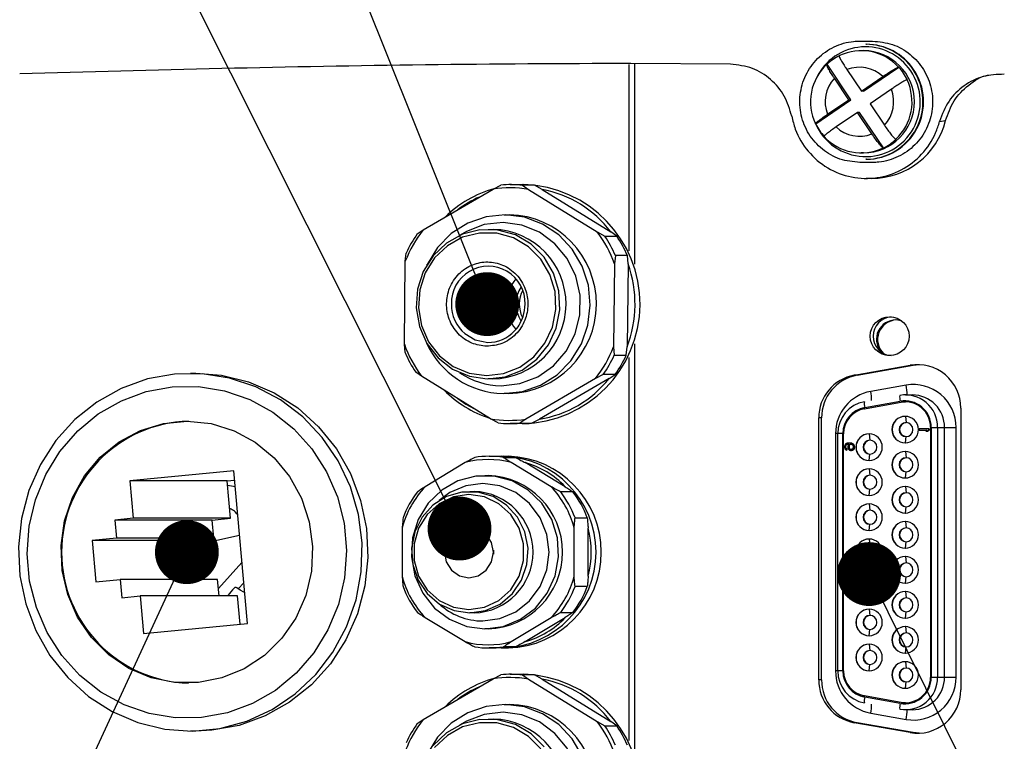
# Model space of a CAD drawing. Header units: millimetres. Extents: x 7590 to 10884, y -1862 to 419.
# Tile 7 of 83: x 8256 to 8333, y -1405 to -1348. Entities that reach past the tile are written whole.
import ezdxf

# ---------------------------------------------------------------- set-up
doc = ezdxf.new("R2010")
doc.units = ezdxf.units.MM
doc.header["$PDSIZE"] = -1
doc.linetypes.add('HIDDEN', pattern=[1.905, 1.27, -0.635])
doc.styles.get("Standard").update_dxf_attribs({"font": 'times.ttf'})
doc.dimstyles.new('ISO-25', dxfattribs={"dimtxt": 18, "dimasz": 15, "dimexe": 1.25, "dimexo": 0.625, "dimtad": 1, "dimtoh": 1, "dimtxsty": 'Standard', "dimcen": 2.5, "dimadec": 0, "dimazin": 0, "dimtfac": 1, "dimtmove": 0, "dimatfit": 3, "dimfxl": 1, "dimarcsym": 0})

# ---------------------------------------------------------------- blocks, each defined once
blk = doc.blocks.new('*D113')
at = {"color": 0, "lineweight": -2}
for p, q in [((8139.142, -1388.861), (8139.142, -1251.296)), ((8414.142, -1360.861), (8414.142, -1251.296)), ((8402.142, -1252.546), (8151.142, -1252.546))]:
    blk.add_line(p, q, dxfattribs=at)
at = {"color": 0}
for points in [[(8151.142, -1250.546), (8151.142, -1254.546), (8139.142, -1252.546)], [(8402.142, -1254.546), (8402.142, -1250.546), (8414.142, -1252.546)]]:
    blk.add_solid(points, dxfattribs=at)
at = {"layer": 'Defpoints', "color": 0}
for p in [(8139.142, -1252.546), (8414.142, -1361.486), (8139.142, -1389.486)]:
    blk.add_point(p, dxfattribs=at)
at = {"color": 0, "insert": (8276.642, -1244.27), "char_height": 15, "attachment_point": 5}
blk.add_mtext('275', dxfattribs=at)

msp = doc.modelspace()

# ---------------------------------------------------------------- linework, layer by layer
for p, q in [((8292.891, -1370.323), (8208.695, -1160.262)), ((8290.721, -1387.889), (8200.95, -1209.267)), ((8269.371, -1389.737), (8216.907, -1503.093)), ((8322.791, -1391.451), (8398.084, -1543.223))]:
    msp.add_line(p, q)
at = {"color": 7, "lineweight": 25}
for p, q in [((8322.069, -1349.736), (8323.06, -1349.736)), ((8322.538, -1349.986), (8322.583, -1349.986)), ((8322.181, -1350.486), (8322.36, -1350.486)), ((8311.94, -1351.547), (8304.142, -1351.486)), ((8319.504, -1351.55), (8319.481, -1351.55)), ((8321.375, -1354.326), (8319.504, -1351.55)), ((8321.061, -1351.971), (8322.195, -1353.653)), ((8322.362, -1353.653), (8325.121, -1351.769)), ((8325.121, -1351.769), (8325.099, -1351.769)), ((8321.208, -1354.326), (8320.074, -1352.644)), ((8322.195, -1353.653), (8323.867, -1352.512)), ((8325.768, -1352.762), (8325.791, -1352.762)), ((8322.362, -1353.653), (8322.195, -1353.653)), ((8324.536, -1353.505), (8322.865, -1354.646)), ((8318.617, -1356.21), (8321.375, -1354.326)), ((8319.537, -1355.467), (8321.208, -1354.326)), ((8321.208, -1354.326), (8321.375, -1354.326)), ((8322.865, -1354.646), (8323.999, -1356.328)), ((8321.878, -1355.319), (8320.206, -1356.46)), ((8322.045, -1355.319), (8321.878, -1355.319)), ((8323.012, -1357.001), (8321.878, -1355.319)), ((8323.917, -1358.096), (8322.045, -1355.319)), ((8318.594, -1356.21), (8318.617, -1356.21)), ((8328.312, -1356.033), (8328.781, -1355.953)), ((8324.903, -1357.422), (8324.881, -1357.422)), ((8322.36, -1358.486), (8322.181, -1358.486)), ((8323.894, -1358.096), (8323.917, -1358.096)), ((8323.063, -1359.236), (8322.073, -1359.236)), ((8322.583, -1358.986), (8322.538, -1358.986)), ((8323.001, -1360.486), (8322.568, -1360.486)), ((8287.887, -1364.503), (8293.348, -1361.32)), ((8293.348, -1361.32), (8293.957, -1361.004)), ((8294.695, -1360.973), (8295.63, -1360.973)), ((8296.582, -1361.025), (8295.646, -1361.025)), ((8295.646, -1361.025), (8296.114, -1361.354)), ((8295.764, -1360.973), (8295.953, -1360.973)), ((8296.114, -1361.354), (8301.501, -1364.671)), ((8297.183, -1361.354), (8296.582, -1361.025)), ((8297.183, -1361.354), (8302.57, -1364.671)), ((8294.217, -1363.323), (8294.628, -1363.323)), ((8287.411, -1364.819), (8287.887, -1364.503)), ((8292.958, -1364.473), (8293.372, -1364.473)), ((8301.501, -1364.671), (8302.102, -1365)), ((8303.038, -1365), (8302.57, -1364.671)), ((8302.102, -1365), (8303.038, -1365)), ((8286.401, -1373.471), (8286.475, -1366.972)), ((8286.475, -1366.972), (8286.549, -1366.327)), ((8302.93, -1366.529), (8302.856, -1367.174)), ((8303.865, -1366.529), (8302.93, -1366.529)), ((8303.925, -1367.174), (8303.865, -1366.529)), ((8302.856, -1367.174), (8302.781, -1373.673)), ((8303.925, -1367.174), (8303.85, -1373.673)), ((8325.344, -1371.635), (8324.884, -1371.563)), ((8286.46, -1374.117), (8286.401, -1373.471)), ((8302.781, -1373.673), (8302.841, -1374.319)), ((8303.776, -1374.319), (8303.85, -1373.673)), ((8302.841, -1374.319), (8303.776, -1374.319)), ((8321.637, -1375.888), (8326.009, -1375.112)), ((8321.86, -1375.888), (8326.232, -1375.112)), ((8326.232, -1375.112), (8326.009, -1375.112)), ((8326.232, -1375.112), (8326.708, -1375.062)), ((8269.645, -1375.737), (8270.065, -1375.737)), ((8287.756, -1375.975), (8287.287, -1375.645)), ((8293.142, -1379.291), (8287.756, -1375.975)), ((8293.372, -1376.173), (8292.958, -1376.173)), ((8301.369, -1376.143), (8295.909, -1379.325)), ((8302.438, -1376.143), (8296.978, -1379.325)), ((8301.978, -1375.827), (8301.369, -1376.143)), ((8302.914, -1375.827), (8301.978, -1375.827)), ((8302.438, -1376.143), (8302.914, -1375.827)), ((8321.86, -1375.888), (8321.637, -1375.888)), ((8325.694, -1376.669), (8322.917, -1377.161)), ((8294.628, -1377.323), (8294.217, -1377.323)), ((8325.638, -1377.431), (8326.182, -1377.431)), ((8325.638, -1377.431), (8326.182, -1377.431)), ((8322.418, -1378.517), (8325.296, -1378.007)), ((8322.418, -1378.517), (8322.424, -1378.517)), ((8322.424, -1378.517), (8325.302, -1378.007)), ((8322.451, -1378.412), (8325.228, -1377.919)), ((8325.296, -1378.007), (8325.302, -1378.007)), ((8325.302, -1378.007), (8325.644, -1377.977)), ((8329.975, -1378.46), (8329.975, -1400.512)), ((8293.744, -1379.621), (8293.142, -1379.291)), ((8295.909, -1379.325), (8295.433, -1379.641)), ((8296.368, -1379.641), (8296.978, -1379.325)), ((8318.845, -1399.736), (8318.845, -1379.236)), ((8319.068, -1379.236), (8318.845, -1379.236)), ((8319.068, -1399.736), (8319.068, -1379.236)), ((8295.63, -1379.673), (8294.695, -1379.673)), ((8295.433, -1379.641), (8296.368, -1379.641)), ((8295.953, -1379.673), (8295.764, -1379.673)), ((8326.723, -1380.085), (8326.723, -1380.18)), ((8327.48, -1380.085), (8326.723, -1380.085)), ((8327.48, -1380.18), (8327.48, -1380.085)), ((8327.486, -1380.085), (8327.48, -1380.085)), ((8327.486, -1380.085), (8327.486, -1380.18)), ((8327.606, -1379.958), (8327.606, -1399.541)), ((8327.657, -1379.971), (8328.162, -1379.971)), ((8327.657, -1379.971), (8327.657, -1399.529)), ((8328.162, -1379.971), (8328.162, -1399.529)), ((8328.162, -1379.971), (8328.706, -1379.971)), ((8328.706, -1399.529), (8328.706, -1379.971)), ((8328.706, -1379.971), (8329.604, -1379.971)), ((8329.604, -1399.529), (8329.604, -1379.971)), ((8320.164, -1380.463), (8320.164, -1399.036)), ((8320.334, -1399.036), (8320.334, -1380.463)), ((8320.334, -1399.036), (8320.334, -1380.463)), ((8320.741, -1399.036), (8320.741, -1380.463)), ((8320.791, -1399.031), (8320.791, -1380.469)), ((8320.791, -1380.469), (8320.797, -1380.469)), ((8320.797, -1399.031), (8320.797, -1380.469)), ((8326.723, -1380.18), (8327.351, -1380.18)), ((8327.351, -1380.18), (8327.239, -1380.275)), ((8327.239, -1380.275), (8327.367, -1380.275)), ((8327.367, -1380.275), (8327.48, -1380.18)), ((8327.374, -1380.275), (8327.367, -1380.275)), ((8327.486, -1380.18), (8327.374, -1380.275)), ((8327.486, -1380.18), (8327.48, -1380.18)), ((8320.883, -1381.377), (8320.867, -1381.457)), ((8320.867, -1381.457), (8320.867, -1381.52)), ((8320.867, -1381.52), (8320.883, -1381.599)), ((8320.931, -1381.298), (8320.883, -1381.377)), ((8320.883, -1381.599), (8320.931, -1381.679)), ((8320.996, -1381.25), (8320.931, -1381.298)), ((8320.931, -1381.679), (8320.996, -1381.726)), ((8320.947, -1381.441), (8320.964, -1381.393)), ((8320.947, -1381.536), (8320.947, -1381.441)), ((8320.954, -1381.441), (8320.947, -1381.441)), ((8320.964, -1381.584), (8320.947, -1381.536)), ((8320.954, -1381.536), (8320.947, -1381.536)), ((8320.97, -1381.393), (8320.954, -1381.441)), ((8320.954, -1381.441), (8320.954, -1381.536)), ((8320.954, -1381.536), (8320.97, -1381.584)), ((8320.964, -1381.393), (8320.996, -1381.345)), ((8320.97, -1381.393), (8320.964, -1381.393)), ((8320.996, -1381.631), (8320.964, -1381.584)), ((8320.97, -1381.584), (8320.964, -1381.584)), ((8321.002, -1381.345), (8320.97, -1381.393)), ((8320.97, -1381.584), (8321.002, -1381.631)), ((8321.076, -1381.218), (8320.996, -1381.25)), ((8320.996, -1381.345), (8321.044, -1381.314)), ((8321.002, -1381.345), (8320.996, -1381.345)), ((8321.044, -1381.663), (8320.996, -1381.631)), ((8321.002, -1381.631), (8320.996, -1381.631)), ((8321.05, -1381.314), (8321.002, -1381.345)), ((8321.002, -1381.631), (8321.05, -1381.663)), ((8321.044, -1381.314), (8321.092, -1381.298)), ((8321.05, -1381.314), (8321.044, -1381.314)), ((8321.044, -1381.742), (8321.044, -1381.663)), ((8321.05, -1381.663), (8321.044, -1381.663)), ((8321.099, -1381.298), (8321.05, -1381.314)), ((8321.05, -1381.663), (8321.05, -1381.742)), ((8321.189, -1381.203), (8321.076, -1381.218)), ((8321.092, -1381.298), (8321.189, -1381.282)), ((8321.099, -1381.298), (8321.092, -1381.298)), ((8321.195, -1381.282), (8321.099, -1381.298)), ((8321.157, -1381.377), (8321.141, -1381.457)), ((8321.141, -1381.457), (8321.141, -1381.536)), ((8321.141, -1381.536), (8321.157, -1381.615)), ((8321.221, -1381.282), (8321.157, -1381.377)), ((8321.157, -1381.615), (8321.205, -1381.695)), ((8321.302, -1381.203), (8321.189, -1381.203)), ((8321.189, -1381.282), (8321.221, -1381.282)), ((8321.221, -1381.441), (8321.237, -1381.393)), ((8321.221, -1381.552), (8321.221, -1381.441)), ((8321.228, -1381.441), (8321.221, -1381.441)), ((8321.237, -1381.599), (8321.221, -1381.552)), ((8321.228, -1381.552), (8321.221, -1381.552)), ((8321.244, -1381.393), (8321.228, -1381.441)), ((8321.228, -1381.441), (8321.228, -1381.552)), ((8321.228, -1381.552), (8321.244, -1381.599)), ((8321.237, -1381.393), (8321.27, -1381.345)), ((8321.244, -1381.393), (8321.237, -1381.393)), ((8321.27, -1381.647), (8321.237, -1381.599)), ((8321.244, -1381.599), (8321.237, -1381.599)), ((8321.276, -1381.345), (8321.244, -1381.393)), ((8321.244, -1381.599), (8321.276, -1381.647)), ((8321.27, -1381.345), (8321.318, -1381.314)), ((8321.276, -1381.345), (8321.27, -1381.345)), ((8321.318, -1381.679), (8321.27, -1381.647)), ((8321.276, -1381.647), (8321.27, -1381.647)), ((8321.324, -1381.314), (8321.276, -1381.345)), ((8321.276, -1381.647), (8321.324, -1381.679)), ((8321.415, -1381.218), (8321.302, -1381.203)), ((8321.308, -1381.203), (8321.302, -1381.203)), ((8321.308, -1381.203), (8321.421, -1381.218)), ((8321.318, -1381.314), (8321.366, -1381.298)), ((8321.324, -1381.314), (8321.318, -1381.314)), ((8321.366, -1381.695), (8321.318, -1381.679)), ((8321.324, -1381.679), (8321.318, -1381.679)), ((8321.373, -1381.298), (8321.324, -1381.314)), ((8321.324, -1381.679), (8321.373, -1381.695)), ((8321.366, -1381.298), (8321.399, -1381.298)), ((8321.399, -1381.298), (8321.447, -1381.314)), ((8321.447, -1381.679), (8321.399, -1381.695)), ((8321.495, -1381.25), (8321.415, -1381.218)), ((8321.421, -1381.218), (8321.415, -1381.218)), ((8321.421, -1381.218), (8321.501, -1381.25)), ((8321.447, -1381.314), (8321.495, -1381.345)), ((8321.495, -1381.647), (8321.447, -1381.679)), ((8321.56, -1381.298), (8321.495, -1381.25)), ((8321.501, -1381.25), (8321.495, -1381.25)), ((8321.495, -1381.345), (8321.527, -1381.393)), ((8321.527, -1381.599), (8321.495, -1381.647)), ((8321.501, -1381.25), (8321.566, -1381.298)), ((8321.527, -1381.393), (8321.544, -1381.441)), ((8321.544, -1381.552), (8321.527, -1381.599)), ((8321.544, -1381.441), (8321.544, -1381.552)), ((8321.608, -1381.377), (8321.56, -1381.298)), ((8321.566, -1381.298), (8321.56, -1381.298)), ((8321.56, -1381.695), (8321.608, -1381.615)), ((8321.566, -1381.298), (8321.614, -1381.377)), ((8321.614, -1381.615), (8321.566, -1381.695)), ((8321.624, -1381.457), (8321.608, -1381.377)), ((8321.614, -1381.377), (8321.608, -1381.377)), ((8321.608, -1381.615), (8321.624, -1381.536)), ((8321.614, -1381.615), (8321.608, -1381.615)), ((8321.614, -1381.377), (8321.63, -1381.457)), ((8321.63, -1381.536), (8321.614, -1381.615)), ((8321.624, -1381.536), (8321.624, -1381.457)), ((8321.63, -1381.457), (8321.624, -1381.457)), ((8321.63, -1381.536), (8321.624, -1381.536)), ((8321.63, -1381.457), (8321.63, -1381.536)), ((8293.033, -1382.237), (8293.992, -1382.237)), ((8294.129, -1382.237), (8294.54, -1382.237)), ((8294.156, -1382.329), (8295.115, -1382.329)), ((8320.996, -1381.726), (8321.044, -1381.742)), ((8321.05, -1381.742), (8321.044, -1381.742)), ((8321.205, -1381.695), (8321.27, -1381.742)), ((8321.27, -1381.742), (8321.35, -1381.774)), ((8321.35, -1381.774), (8321.415, -1381.774)), ((8321.399, -1381.695), (8321.366, -1381.695)), ((8321.415, -1381.774), (8321.495, -1381.742)), ((8321.421, -1381.774), (8321.415, -1381.774)), ((8321.501, -1381.742), (8321.421, -1381.774)), ((8321.495, -1381.742), (8321.56, -1381.695)), ((8321.501, -1381.742), (8321.495, -1381.742)), ((8321.566, -1381.695), (8321.501, -1381.742)), ((8321.566, -1381.695), (8321.56, -1381.695)), ((8291.17, -1382.731), (8288.026, -1384.619)), ((8297.902, -1384.619), (8294.758, -1382.731)), ((8298.998, -1384.619), (8295.854, -1382.731)), ((8273.049, -1383.373), (8264.909, -1384.152)), ((8274.108, -1395.322), (8273.049, -1383.373)), ((8292.716, -1383.737), (8292.964, -1383.737)), ((8264.909, -1384.152), (8265.169, -1387.09)), ((8272.538, -1384.152), (8264.909, -1384.152)), ((8272.538, -1384.152), (8273.113, -1384.097)), ((8272.799, -1387.09), (8272.538, -1384.152)), ((8291.526, -1384.987), (8291.868, -1384.987)), ((8299.6, -1385.021), (8298.641, -1385.021)), ((8299.765, -1387.045), (8300.724, -1387.045)), ((8265.169, -1387.09), (8263.732, -1387.228)), ((8263.732, -1387.228), (8263.858, -1388.647)), ((8271.362, -1387.228), (8263.732, -1387.228)), ((8272.799, -1387.09), (8265.169, -1387.09)), ((8271.362, -1387.228), (8272.799, -1387.09)), ((8271.488, -1388.647), (8271.362, -1387.228)), ((8286.232, -1387.85), (8286.232, -1391.625)), ((8299.696, -1391.625), (8299.696, -1387.85)), ((8300.792, -1391.625), (8300.792, -1387.85)), ((8269.611, -1389.268), (8273.496, -1388.416)), ((8263.858, -1388.647), (8261.943, -1388.83)), ((8261.943, -1388.83), (8262.23, -1392.066)), ((8269.573, -1388.83), (8261.943, -1388.83)), ((8271.488, -1388.647), (8263.858, -1388.647)), ((8269.573, -1388.83), (8271.488, -1388.647)), ((8269.843, -1391.883), (8269.573, -1388.83)), ((8273.684, -1390.541), (8271.837, -1392.582)), ((8262.23, -1392.066), (8264.145, -1391.883)), ((8264.145, -1391.883), (8264.271, -1393.302)), ((8271.775, -1391.883), (8264.145, -1391.883)), ((8271.888, -1393.164), (8271.775, -1391.883)), ((8273.826, -1392.136), (8273.397, -1392.61)), ((8300.724, -1392.43), (8299.765, -1392.43)), ((8264.271, -1393.302), (8265.707, -1393.164)), ((8265.707, -1393.164), (8265.968, -1396.102)), ((8273.337, -1393.164), (8265.707, -1393.164)), ((8273.548, -1392.721), (8273.278, -1392.523)), ((8273.533, -1395.377), (8273.337, -1393.164)), ((8291.868, -1394.487), (8291.526, -1394.487)), ((8298.641, -1394.453), (8299.6, -1394.453)), ((8265.968, -1396.102), (8274.108, -1395.322)), ((8288.026, -1394.856), (8291.17, -1396.743)), ((8294.758, -1396.743), (8297.902, -1394.856)), ((8295.854, -1396.743), (8298.998, -1394.856)), ((8292.964, -1395.737), (8292.716, -1395.737)), ((8293.992, -1397.237), (8293.033, -1397.237)), ((8294.54, -1397.237), (8294.129, -1397.237)), ((8295.115, -1397.146), (8294.156, -1397.146)), ((8293.348, -1399.647), (8293.957, -1399.331)), ((8294.695, -1399.299), (8295.63, -1399.299)), ((8296.582, -1399.351), (8295.646, -1399.351)), ((8295.646, -1399.351), (8296.114, -1399.681)), ((8295.764, -1399.299), (8295.953, -1399.299)), ((8297.183, -1399.681), (8296.582, -1399.351)), ((8320.791, -1399.031), (8320.797, -1399.031)), ((8287.887, -1402.829), (8293.348, -1399.647)), ((8296.114, -1399.681), (8301.501, -1402.997)), ((8297.183, -1399.681), (8302.57, -1402.997)), ((8319.068, -1399.736), (8318.845, -1399.736)), ((8327.657, -1399.529), (8328.162, -1399.529)), ((8328.162, -1399.529), (8328.706, -1399.529)), ((8328.706, -1399.529), (8329.604, -1399.529)), ((8294.217, -1401.649), (8294.628, -1401.649)), ((8325.296, -1401.492), (8322.418, -1400.982)), ((8322.418, -1400.982), (8322.424, -1400.982)), ((8325.302, -1401.492), (8322.424, -1400.982)), ((8325.228, -1401.58), (8322.451, -1401.087)), ((8325.296, -1401.492), (8325.302, -1401.492)), ((8325.644, -1401.523), (8325.302, -1401.492)), ((8322.917, -1402.338), (8325.694, -1402.831)), ((8326.182, -1402.069), (8325.638, -1402.069)), ((8326.182, -1402.069), (8325.638, -1402.069)), ((8287.411, -1403.145), (8287.887, -1402.829)), ((8292.958, -1402.799), (8293.372, -1402.799)), ((8301.501, -1402.997), (8302.102, -1403.327)), ((8303.038, -1403.327), (8302.57, -1402.997)), ((8326.009, -1403.86), (8321.637, -1403.084)), ((8321.86, -1403.084), (8321.637, -1403.084)), ((8326.232, -1403.86), (8321.86, -1403.084)), ((8270.065, -1403.737), (8269.645, -1403.737)), ((8271.319, -1403.678), (8270.084, -1403.737)), ((8302.102, -1403.327), (8303.038, -1403.327)), ((8326.232, -1403.86), (8326.009, -1403.86)), ((8326.708, -1403.91), (8326.232, -1403.86))]:
    msp.add_line(p, q, dxfattribs=at)
at = {"color": 8, "lineweight": 25}
for p, q in [((8303.995, -1366.141), (8303.995, -1351.558)), ((8304.44, -1367.204), (8304.44, -1351.488)), ((8304.44, -1405.531), (8304.44, -1373.441)), ((8303.995, -1404.467), (8303.995, -1374.505)), ((8325.633, -1379.107), (8325.688, -1379.602)), ((8320.334, -1380.463), (8320.164, -1380.463)), ((8320.741, -1380.463), (8320.334, -1380.463)), ((8322.806, -1380.479), (8322.861, -1380.974)), ((8325.633, -1381.19), (8325.688, -1380.695)), ((8322.806, -1382.561), (8322.861, -1382.066)), ((8325.633, -1381.85), (8325.688, -1382.346)), ((8322.806, -1383.222), (8322.861, -1383.717)), ((8325.633, -1383.933), (8325.688, -1383.438)), ((8325.633, -1384.594), (8325.688, -1385.089)), ((8322.806, -1385.305), (8322.861, -1384.809)), ((8322.806, -1385.965), (8322.861, -1386.46)), ((8325.633, -1386.676), (8325.688, -1386.181)), ((8322.806, -1388.048), (8322.861, -1387.553)), ((8325.633, -1387.337), (8325.688, -1387.832)), ((8322.806, -1388.708), (8322.861, -1389.204)), ((8325.633, -1389.419), (8325.688, -1388.924)), ((8325.633, -1390.08), (8325.688, -1390.575)), ((8322.806, -1390.791), (8322.861, -1390.296)), ((8322.806, -1391.452), (8322.861, -1391.947)), ((8325.633, -1392.163), (8325.688, -1391.667)), ((8322.806, -1393.534), (8322.861, -1393.039)), ((8325.633, -1392.823), (8325.688, -1393.318)), ((8322.806, -1394.195), (8322.861, -1394.69)), ((8325.633, -1394.906), (8325.688, -1394.411)), ((8322.806, -1396.277), (8322.861, -1395.782)), ((8325.633, -1395.566), (8325.688, -1396.062)), ((8322.806, -1396.938), (8322.861, -1397.433)), ((8325.633, -1397.649), (8325.688, -1397.154)), ((8322.806, -1399.021), (8322.861, -1398.525)), ((8325.633, -1398.31), (8325.688, -1398.805)), ((8320.334, -1399.036), (8320.164, -1399.036)), ((8320.741, -1399.036), (8320.334, -1399.036)), ((8325.633, -1400.392), (8325.688, -1399.897))]:
    msp.add_line(p, q, dxfattribs=at)
at = {"color": 7, "lineweight": 25, "flags": 128}
for points in [[(8294.137, -1377.322), (8295.64, -1377.165), (8297.072, -1376.665), (8298.36, -1375.847), (8299.441, -1374.752), (8300.26, -1373.435), (8300.775, -1371.961), (8300.962, -1370.406), (8300.811, -1368.846), (8300.329, -1367.361), (8299.541, -1366.024), (8298.486, -1364.902), (8297.216, -1364.053), (8295.797, -1363.517), (8294.298, -1363.323), (8292.795, -1363.48), (8291.363, -1363.98), (8290.075, -1364.798), (8288.994, -1365.894), (8288.175, -1367.211), (8288.141, -1367.284)], [(8293.98, -1376.709), (8295.455, -1376.541), (8296.849, -1376.013), (8298.079, -1375.153), (8299.076, -1374.013), (8299.781, -1372.658), (8300.154, -1371.168), (8300.171, -1369.628), (8299.833, -1368.129), (8299.16, -1366.758), (8298.189, -1365.593), (8296.978, -1364.703), (8295.597, -1364.14), (8294.127, -1363.937), (8292.652, -1364.104), (8291.258, -1364.633), (8290.724, -1364.952)], [(8292.891, -1376.172), (8294.295, -1376.006), (8295.615, -1375.482), (8296.768, -1374.635), (8297.681, -1373.516), (8298.298, -1372.197), (8298.579, -1370.759), (8298.507, -1369.295), (8298.087, -1367.895), (8297.344, -1366.648), (8296.325, -1365.631), (8295.095, -1364.91), (8293.731, -1364.528), (8292.318, -1364.511), (8290.945, -1364.858), (8289.699, -1365.549), (8288.657, -1366.541), (8287.886, -1367.769), (8287.433, -1369.158), (8287.328, -1370.621), (8287.576, -1372.064), (8288.163, -1373.398), (8289.05, -1374.539), (8290.184, -1375.415), (8291.491, -1375.971), (8292.891, -1376.172)], [(8292.827, -1375.922), (8294.171, -1375.763), (8295.434, -1375.262), (8296.538, -1374.45), (8297.413, -1373.379), (8298.003, -1372.116), (8298.272, -1370.741), (8298.203, -1369.339), (8297.801, -1367.999), (8297.09, -1366.805), (8296.115, -1365.832), (8294.937, -1365.141), (8293.631, -1364.776), (8292.278, -1364.759), (8290.964, -1365.092), (8289.771, -1365.753), (8288.774, -1366.702), (8288.036, -1367.878), (8287.603, -1369.208), (8287.502, -1370.608), (8287.739, -1371.99), (8288.301, -1373.267), (8289.15, -1374.359), (8290.235, -1375.198), (8291.487, -1375.73), (8292.827, -1375.922)], [(8291.126, -1372.633), (8291.95, -1373.129), (8292.937, -1373.323)], [(8268.41, -1375.796), (8266.275, -1376.183), (8264.228, -1376.92), (8262.321, -1377.99), (8260.603, -1379.364), (8259.12, -1381.006), (8257.909, -1382.875), (8257.003, -1384.921), (8256.423, -1387.092), (8256.187, -1389.332), (8256.298, -1391.582), (8256.756, -1393.784), (8257.547, -1395.882), (8258.652, -1397.82), (8260.041, -1399.549), (8261.679, -1401.024), (8263.523, -1402.206), (8265.526, -1403.066), (8267.636, -1403.58), (8269.798, -1403.736), (8271.955, -1403.53), (8274.053, -1402.966), (8276.037, -1402.059), (8277.855, -1400.834), (8279.461, -1399.32), (8280.812, -1397.559), (8281.874, -1395.595), (8282.62, -1393.48), (8283.029, -1391.267), (8283.092, -1389.015), (8282.806, -1386.782), (8282.18, -1384.625), (8281.229, -1382.6), (8279.978, -1380.761), (8278.459, -1379.154), (8276.712, -1377.821), (8274.782, -1376.796), (8272.719, -1376.107), (8270.577, -1375.771), (8268.41, -1375.796)], [(8270.084, -1375.737), (8272.093, -1375.894), (8274.202, -1376.408), (8276.205, -1377.268), (8278.05, -1378.451), (8279.688, -1379.925), (8281.077, -1381.654), (8282.182, -1383.593), (8282.973, -1385.69), (8283.431, -1387.893), (8283.542, -1390.143), (8283.306, -1392.382), (8282.726, -1394.553), (8281.82, -1396.6), (8280.609, -1398.468), (8279.126, -1400.111), (8277.408, -1401.484), (8275.501, -1402.554), (8273.454, -1403.292), (8271.319, -1403.678)], [(8268.224, -1376.792), (8270.289, -1376.772), (8272.329, -1377.106), (8274.288, -1377.785), (8276.113, -1378.789), (8277.754, -1380.092), (8279.167, -1381.658), (8280.312, -1383.445), (8281.159, -1385.403), (8281.684, -1387.48), (8281.873, -1389.618), (8281.722, -1391.759), (8281.233, -1393.845), (8280.421, -1395.819), (8279.308, -1397.627), (8277.923, -1399.22), (8276.306, -1400.555), (8274.499, -1401.594), (8272.552, -1402.31), (8270.518, -1402.682), (8268.454, -1402.702), (8266.414, -1402.368), (8264.455, -1401.69), (8262.63, -1400.685), (8260.988, -1399.382), (8259.576, -1397.816), (8258.431, -1396.029), (8257.584, -1394.071), (8257.059, -1391.995), (8256.869, -1389.857), (8257.021, -1387.716), (8257.509, -1385.629), (8258.321, -1383.655), (8259.435, -1381.847), (8260.819, -1380.254), (8262.437, -1378.92), (8264.244, -1377.881), (8266.191, -1377.165), (8268.224, -1376.792)], [(8290.588, -1377.719), (8291.223, -1378.149), (8291.89, -1378.521)], [(8270.276, -1399.944), (8268.402, -1399.938), (8266.563, -1399.562), (8264.825, -1398.832), (8263.252, -1397.773), (8261.9, -1396.424), (8260.818, -1394.833), (8260.045, -1393.057), (8259.609, -1391.162), (8259.526, -1389.215), (8259.799, -1387.288), (8260.418, -1385.448), (8261.36, -1383.764), (8262.592, -1382.295), (8264.069, -1381.096), (8265.738, -1380.209), (8267.538, -1379.666), (8269.404, -1379.487), (8271.269, -1379.679), (8273.066, -1380.234), (8274.728, -1381.133), (8276.198, -1382.343), (8277.42, -1383.819), (8278.352, -1385.51), (8278.959, -1387.354), (8279.219, -1389.284), (8279.124, -1391.23), (8278.676, -1393.122), (8277.892, -1394.892), (8276.8, -1396.475), (8275.439, -1397.815), (8273.859, -1398.863), (8272.117, -1399.582), (8270.276, -1399.944)], [(8292.716, -1395.737), (8294.151, -1395.549), (8295.496, -1394.995), (8296.666, -1394.111), (8297.588, -1392.952), (8298.204, -1391.591), (8298.475, -1390.114), (8298.384, -1388.613), (8297.937, -1387.183), (8297.162, -1385.913), (8296.108, -1384.883), (8294.84, -1384.159), (8293.439, -1383.785), (8291.993, -1383.785), (8290.592, -1384.159), (8289.324, -1384.883), (8288.27, -1385.913), (8287.495, -1387.183), (8287.048, -1388.613), (8286.957, -1390.114), (8287.228, -1391.591), (8287.844, -1392.952), (8288.766, -1394.111), (8289.936, -1394.995), (8291.281, -1395.549), (8292.716, -1395.737)], [(8292.548, -1395.124), (8293.889, -1394.94), (8295.138, -1394.402), (8296.211, -1393.546), (8297.034, -1392.431), (8297.552, -1391.131), (8297.728, -1389.737), (8297.552, -1388.343), (8297.034, -1387.044), (8296.211, -1385.928), (8295.138, -1385.072), (8293.889, -1384.534), (8292.548, -1384.351), (8291.207, -1384.534), (8289.958, -1385.072), (8289.117, -1385.701)], [(8291.526, -1394.487), (8292.758, -1394.311), (8293.9, -1393.796), (8294.865, -1392.979), (8295.582, -1391.923), (8295.999, -1390.704), (8296.084, -1389.413), (8295.83, -1388.147), (8295.258, -1386.998), (8294.409, -1386.053), (8293.346, -1385.38), (8292.148, -1385.031), (8290.904, -1385.031), (8289.706, -1385.38), (8288.643, -1386.053), (8287.794, -1386.998), (8287.221, -1388.147), (8286.968, -1389.413), (8287.053, -1390.704), (8287.47, -1391.923), (8288.187, -1392.979), (8289.152, -1393.796), (8290.293, -1394.311), (8291.526, -1394.487)], [(8291.457, -1394.237), (8292.677, -1394.055), (8293.797, -1393.523), (8294.728, -1392.684), (8295.394, -1391.607), (8295.741, -1390.378), (8295.741, -1389.097), (8295.394, -1387.868), (8294.728, -1386.79), (8293.797, -1385.952), (8292.677, -1385.42), (8291.457, -1385.237), (8290.238, -1385.42), (8289.118, -1385.952), (8288.187, -1386.79), (8287.521, -1387.868), (8287.174, -1389.097), (8287.174, -1390.378), (8287.521, -1391.607), (8288.187, -1392.684), (8289.118, -1393.523), (8290.238, -1394.055), (8291.457, -1394.237)], [(8291.457, -1391.737), (8292.194, -1391.585), (8292.818, -1391.151), (8293.235, -1390.503), (8293.381, -1389.737), (8293.235, -1388.972), (8292.818, -1388.323), (8292.194, -1387.889), (8291.457, -1387.737), (8290.721, -1387.889), (8290.097, -1388.323), (8289.68, -1388.972), (8289.534, -1389.737), (8289.68, -1390.503), (8290.097, -1391.151), (8290.721, -1391.585), (8291.457, -1391.737)], [(8293.375, -1389.582), (8293.369, -1389.737), (8293.375, -1389.892)], [(8272.572, -1393.13), (8272.556, -1393.153), (8272.55, -1393.164)], [(8273.891, -1392.876), (8273.843, -1392.864), (8273.548, -1392.721)], [(8294.137, -1415.649), (8295.64, -1415.492), (8297.072, -1414.992), (8298.36, -1414.174), (8299.441, -1413.078), (8300.26, -1411.761), (8300.775, -1410.288), (8300.962, -1408.732), (8300.811, -1407.173), (8300.329, -1405.687), (8299.541, -1404.35), (8298.486, -1403.229), (8297.216, -1402.379), (8295.797, -1401.844), (8294.298, -1401.65), (8292.795, -1401.807), (8291.363, -1402.307), (8290.075, -1403.125), (8288.994, -1404.22), (8288.175, -1405.537), (8288.141, -1405.611)], [(8293.98, -1415.035), (8295.455, -1414.868), (8296.849, -1414.339), (8298.079, -1413.48), (8299.076, -1412.339), (8299.781, -1410.985), (8300.154, -1409.494), (8300.171, -1407.955), (8299.833, -1406.456), (8299.16, -1405.084), (8298.189, -1403.92), (8296.978, -1403.03), (8295.597, -1402.467), (8294.127, -1402.263), (8292.652, -1402.431), (8291.258, -1402.959), (8290.724, -1403.278)], [(8297.344, -1404.974), (8296.325, -1403.958), (8295.095, -1403.236), (8293.731, -1402.854), (8292.318, -1402.837), (8290.945, -1403.185), (8289.699, -1403.876), (8288.657, -1404.867)], [(8297.09, -1405.131), (8296.115, -1404.158), (8294.937, -1403.467), (8293.631, -1403.102), (8292.278, -1403.085), (8290.964, -1403.418), (8289.771, -1404.08), (8288.774, -1405.029)]]:
    msp.add_lwpolyline(points, dxfattribs=at)
at = {"linetype": 'HIDDEN', "const_width": 2.5}
for points in [[(8294.141, -1370.323, -1), (8291.641, -1370.323, -1)], [(8291.971, -1387.889, -1), (8289.471, -1387.889, -1)], [(8270.621, -1389.737, -1), (8268.121, -1389.737, -1)], [(8324.041, -1391.451, -1), (8321.541, -1391.451, -1)]]:
    msp.add_lwpolyline(points, format="xyb", close=True, dxfattribs=at)
at = {"color": 7, "lineweight": 25}
msp.add_circle((8324.404, -1372.834), 1.522, dxfattribs=at)
for centre, radius, start, end in [((8322.534, -1354.449), 4.463, 33.9031, 89.95403), ((8322.579, -1354.449), 4.463, 33.9031, 89.95403), ((8322.182, -1354.444), 3.958, 42.52347, 115.65188), ((8322.341, -1354.486), 4, 270.26519, 89.73481), ((8322.223, -1354.486), 4.017, 133.03747, 205.40266), ((8322.212, -1354.458), 3.974, 115.67404, 132.96729), ((8322.037, -1354.457), 2.671, 46.7544, 111.42094), ((8322.515, -1354.486), 4.5, 270.29302, 34.15693), ((8322.56, -1354.486), 4.5, 270.29302, 34.15693), ((8322.175, -1354.477), 4.001, 25.38086, 42.59483), ((8322.065, -1354.486), 2.712, 137.23187, 201.20826), ((8322.139, -1354.486), 4.017, 313.03747, 25.40266), ((8322.007, -1354.486), 2.712, 317.23187, 21.20826), ((8322.232, -1354.495), 4.001, 205.38086, 222.59483), ((8322.989, -1354.519), 5.967, 270.11269, 346.09459), ((8322.036, -1354.515), 2.671, 226.7544, 291.42094), ((8322.181, -1354.528), 3.958, 222.52347, 295.65188), ((8322.195, -1354.514), 3.974, 295.67404, 312.96729), ((8295.835, -1369.88), 8.919, 105.72927, 134.385), ((8294.628, -1369.678), 8.455, 79.87525, 98.71127), ((8294.695, -1369.657), 8.684, 83.71072, 94.8758), ((8295.63, -1369.658), 8.685, 83.71107, 89.99956), ((8295.506, -1370.321), 9.352, 270.92245, 88.42128), ((8295.618, -1369.929), 8.717, 37.10529, 79.65334), ((8295.775, -1369.894), 8.686, 113.70759, 126.76014), ((8294.439, -1370.322), 7.001, 270.88737, 88.45636), ((8295.053, -1370.238), 9.179, 141.32768, 159.15646), ((8293.21, -1370.322), 5.851, 270.92968, 88.41405), ((8294.185, -1370.248), 9.199, 19.52039, 37.32266), ((8295.134, -1370.235), 9.433, 144.95927, 155.52487), ((8294.237, -1370.245), 9.454, 23.14661, 33.69644), ((8295.172, -1370.245), 9.454, 23.14661, 33.69644), ((8292.971, -1370.251), 2.892, 358.6377, 181.4711), ((8295.049, -1370.323), 9.418, 339.15847, 19.52899), ((8297.485, -1370.323), 3.077, 139.74684, 219.89739), ((8297.447, -1370.323), 2.316, 144.66443, 214.22254), ((8297.72, -1370.323), 2.321, 152.18984, 206.5483), ((8324.641, -1372.836), 1.526, 94.50552, 265.49448), ((8324.892, -1373.088), 1.524, 90.31301, 218.5913), ((8324.982, -1373.088), 1.525, 92.00789, 225.82214), ((8292.958, -1370.474), 2.849, 269.57409, 316.89083), ((8295.071, -1370.397), 9.199, 199.52039, 217.32266), ((8294.275, -1370.594), 6.73, 204.2833, 268.82561), ((8294.203, -1370.407), 9.179, 321.32768, 339.15646), ((8295.153, -1370.401), 9.454, 203.14661, 213.69644), ((8294.256, -1370.411), 9.433, 324.95927, 335.52487), ((8295.191, -1370.411), 9.433, 324.95927, 335.52487), ((8326.589, -1378.447), 3.385, 359.77938, 99.86768), ((8294.066, -1370.703), 6.006, 236.19166, 269.18488), ((8295.628, -1370.733), 8.697, 278.92792, 321.5398), ((8322.239, -1379.228), 3.394, 100.21517, 180.13738), ((8322.462, -1379.228), 3.394, 100.21517, 180.13738), ((8295.847, -1370.747), 8.94, 224.89638, 251.86225), ((8326.266, -1379.958), 3.338, 359.77938, 99.86768), ((8323.511, -1380.455), 3.347, 100.21517, 180.13738), ((8326.198, -1377.633), 1.012, 170.67336, 196.42675), ((8325.633, -1379.961), 2.529, 359.77938, 99.86768), ((8326.175, -1379.962), 2.531, 359.80076, 89.84105), ((8322.873, -1380.457), 2.536, 100.21517, 180.13738), ((8322.82, -1380.458), 2.079, 100.21517, 180.13738), ((8322.769, -1380.464), 1.978, 100.21517, 180.13738), ((8322.775, -1380.464), 1.978, 100.21517, 180.13738), ((8323.422, -1378.126), 1.012, 170.67336, 196.42675), ((8325.583, -1379.963), 2.074, 359.77938, 99.86768), ((8325.634, -1379.95), 1.973, 359.77938, 99.86768), ((8294.628, -1370.968), 8.455, 259.87525, 278.71127), ((8325.624, -1380.148), 1.041, 90.28825, 269.71175), ((8325.638, -1380.148), 1.041, 90.28825, 269.71175), ((8325.613, -1380.148), 1.041, 270.28825, 89.71175), ((8269.816, -1389.737), 10.255, 91.71881, 268.28119), ((8294.695, -1370.989), 8.684, 263.71072, 274.8758), ((8295.63, -1370.989), 8.684, 270.00021, 274.87591), ((8325.691, -1380.148), 0.546, 90.28825, 269.71175), ((8325.733, -1380.148), 0.546, 92.51104, 267.48896), ((8325.685, -1380.148), 0.546, 270.28825, 89.71175), ((8322.797, -1381.52), 1.041, 90.28825, 269.71175), ((8322.811, -1381.52), 1.041, 90.28825, 269.71175), ((8322.786, -1381.52), 1.041, 270.28825, 89.71175), ((8322.864, -1381.52), 0.546, 90.28825, 269.71175), ((8322.907, -1381.52), 0.546, 92.57534, 267.42466), ((8322.858, -1381.52), 0.546, 270.28825, 89.71175), ((8293.033, -1389.178), 6.941, 80.68532, 99.31468), ((8293.991, -1389.18), 6.943, 80.68637, 89.99818), ((8293.908, -1389.737), 7.503, 271.6871, 88.3129), ((8294.319, -1389.737), 7.503, 271.6871, 88.3129), ((8325.624, -1382.892), 1.041, 90.28825, 269.71175), ((8325.638, -1382.892), 1.041, 90.28825, 269.71175), ((8325.691, -1382.892), 0.546, 90.28825, 269.71175), ((8325.733, -1382.892), 0.546, 92.51104, 267.48896), ((8325.613, -1382.892), 1.041, 270.28825, 89.71175), ((8325.685, -1382.892), 0.546, 270.28825, 89.71175), ((8292.964, -1389.204), 6.716, 74.50763, 105.49237), ((8293.994, -1389.393), 6.916, 43.6492, 74.39653), ((8322.797, -1384.263), 1.041, 90.28825, 269.71175), ((8322.811, -1384.263), 1.041, 90.28825, 269.71175), ((8322.786, -1384.263), 1.041, 270.28825, 89.71175), ((8292.788, -1389.737), 6.003, 271.67971, 88.32029), ((8322.864, -1384.263), 0.546, 90.28825, 269.71175), ((8322.907, -1384.263), 0.546, 92.57534, 267.42466), ((8322.858, -1384.263), 0.546, 270.28825, 89.71175), ((8293.323, -1389.673), 7.321, 136.33962, 165.57691), ((8292.606, -1389.673), 7.321, 14.42309, 43.66038), ((8325.624, -1385.635), 1.041, 90.28825, 269.71175), ((8325.638, -1385.635), 1.041, 90.28825, 269.71175), ((8325.613, -1385.635), 1.041, 270.28825, 89.71175), ((8293.41, -1389.668), 7.578, 142.17466, 159.74187), ((8291.723, -1389.737), 4.752, 271.75787, 88.24213), ((8292.656, -1389.668), 7.578, 20.25813, 37.82534), ((8293.615, -1389.668), 7.578, 20.25813, 37.82534), ((8325.691, -1385.635), 0.546, 90.28825, 269.71175), ((8325.733, -1385.635), 0.546, 92.51104, 267.48896), ((8325.685, -1385.635), 0.546, 270.28825, 89.71175), ((8322.797, -1387.006), 1.041, 90.28825, 269.71175), ((8322.811, -1387.006), 1.041, 90.28825, 269.71175), ((8322.786, -1387.006), 1.041, 270.28825, 89.71175), ((8272.31, -1387.448), 1.2, 29.14011, 69.4794), ((8322.864, -1387.006), 0.546, 90.28825, 269.71175), ((8322.907, -1387.006), 0.546, 92.57534, 267.42466), ((8322.858, -1387.006), 0.546, 270.28825, 89.71175), ((8293.506, -1389.737), 7.527, 345.47775, 14.52225), ((8325.624, -1388.378), 1.041, 90.28825, 269.71175), ((8325.638, -1388.378), 1.041, 90.28825, 269.71175), ((8325.691, -1388.378), 0.546, 90.28825, 269.71175), ((8325.733, -1388.378), 0.546, 92.51104, 267.48896), ((8325.613, -1388.378), 1.041, 270.28825, 89.71175), ((8325.685, -1388.378), 0.546, 270.28825, 89.71175), ((8322.797, -1389.75), 1.041, 90.28825, 269.71175), ((8322.811, -1389.75), 1.041, 90.28825, 269.71175), ((8322.864, -1389.75), 0.546, 90.28825, 269.71175), ((8322.907, -1389.75), 0.546, 92.57534, 267.42466), ((8322.786, -1389.75), 1.041, 270.28825, 89.71175), ((8322.858, -1389.75), 0.546, 270.28825, 89.71175), ((8325.624, -1391.121), 1.041, 90.28825, 269.71175), ((8325.638, -1391.121), 1.041, 90.28825, 269.71175), ((8325.613, -1391.121), 1.041, 270.28825, 89.71175), ((8325.691, -1391.121), 0.546, 90.28825, 269.71175), ((8325.733, -1391.121), 0.546, 92.51104, 267.48896), ((8325.685, -1391.121), 0.546, 270.28825, 89.71175), ((8293.323, -1389.801), 7.321, 194.42309, 223.66038), ((8292.606, -1389.801), 7.321, 316.33962, 345.57691), ((8322.797, -1392.493), 1.041, 90.28825, 269.71175), ((8322.811, -1392.493), 1.041, 90.28825, 269.71175), ((8322.786, -1392.493), 1.041, 270.28825, 89.71175), ((8293.41, -1389.806), 7.578, 200.25813, 217.82534), ((8292.656, -1389.806), 7.578, 322.17466, 339.74187), ((8293.615, -1389.806), 7.578, 322.17466, 339.74187), ((8322.864, -1392.493), 0.546, 90.28825, 269.71175), ((8322.907, -1392.493), 0.546, 92.57534, 267.42466), ((8322.858, -1392.493), 0.546, 270.28825, 89.71175), ((8299.642, -1415.986), 35.429, 138.57522, 139.82478), ((8273.189, -1392.644), 0.15, 53.8, 138.57522), ((8325.624, -1393.864), 1.041, 90.28825, 269.71175), ((8325.638, -1393.864), 1.041, 90.28825, 269.71175), ((8325.613, -1393.864), 1.041, 270.28825, 89.71175), ((8292.564, -1390.051), 5.073, 227.20281, 269.82104), ((8325.691, -1393.864), 0.546, 90.28825, 269.71175), ((8325.733, -1393.864), 0.546, 92.51104, 267.48896), ((8325.685, -1393.864), 0.546, 270.28825, 89.71175), ((8322.797, -1395.236), 1.041, 90.28825, 269.71175), ((8322.811, -1395.236), 1.041, 90.28825, 269.71175), ((8322.864, -1395.236), 0.546, 90.28825, 269.71175), ((8322.907, -1395.236), 0.546, 92.57534, 267.42466), ((8322.786, -1395.236), 1.041, 270.28825, 89.71175), ((8322.858, -1395.236), 0.546, 270.28825, 89.71175), ((8293.994, -1390.082), 6.916, 285.60347, 316.3508), ((8325.624, -1396.608), 1.041, 90.28825, 269.71175), ((8325.638, -1396.608), 1.041, 90.28825, 269.71175), ((8325.691, -1396.608), 0.546, 90.28825, 269.71175), ((8325.733, -1396.608), 0.546, 92.51104, 267.48896), ((8325.613, -1396.608), 1.041, 270.28825, 89.71175), ((8325.685, -1396.608), 0.546, 270.28825, 89.71175), ((8292.964, -1390.271), 6.716, 254.50763, 285.49237), ((8322.797, -1397.979), 1.041, 90.28825, 269.71175), ((8322.811, -1397.979), 1.041, 90.28825, 269.71175), ((8322.786, -1397.979), 1.041, 270.28825, 89.71175), ((8293.033, -1390.296), 6.941, 260.68532, 279.31468), ((8293.991, -1390.294), 6.943, 270.00182, 279.31363), ((8322.864, -1397.979), 0.546, 90.28825, 269.71175), ((8322.907, -1397.979), 0.546, 92.57534, 267.42466), ((8322.858, -1397.979), 0.546, 270.28825, 89.71175), ((8325.624, -1399.351), 1.041, 90.28825, 269.71175), ((8325.638, -1399.351), 1.041, 90.28825, 269.71175), ((8325.613, -1399.351), 1.041, 270.28825, 89.71175), ((8294.695, -1407.983), 8.684, 83.71072, 94.8758), ((8295.63, -1407.985), 8.685, 83.71107, 89.99956), ((8295.506, -1408.648), 9.352, 270.92245, 88.42128), ((8323.511, -1399.044), 3.347, 179.86262, 259.78483), ((8322.873, -1399.042), 2.536, 179.86262, 259.78483), ((8322.82, -1399.041), 2.079, 179.86262, 259.78483), ((8322.769, -1399.036), 1.978, 179.86262, 259.78483), ((8322.775, -1399.036), 1.978, 179.86262, 259.78483), ((8325.691, -1399.351), 0.546, 90.28825, 269.71175), ((8325.733, -1399.351), 0.546, 92.51104, 267.48896), ((8325.685, -1399.351), 0.546, 270.28825, 89.71175), ((8295.835, -1408.207), 8.919, 105.72927, 134.385), ((8294.628, -1408.004), 8.455, 79.87525, 98.71127), ((8295.618, -1408.256), 8.717, 37.10529, 79.65334), ((8322.239, -1399.744), 3.394, 179.86262, 259.78483), ((8322.462, -1399.744), 3.394, 179.86262, 259.78483), ((8325.633, -1399.538), 2.529, 260.13232, 0.22062), ((8325.583, -1399.537), 2.074, 260.13232, 0.22062), ((8325.634, -1399.549), 1.973, 260.13232, 0.22062), ((8326.266, -1399.542), 3.338, 260.13232, 0.22062), ((8326.175, -1399.537), 2.531, 270.15895, 0.19924), ((8295.775, -1408.221), 8.686, 113.70759, 126.76014), ((8326.589, -1400.525), 3.385, 260.13232, 0.22062), ((8294.439, -1408.648), 7.001, 270.88737, 88.45636), ((8323.422, -1401.373), 1.012, 163.57325, 189.32664), ((8326.198, -1401.866), 1.012, 163.57325, 189.32664), ((8295.053, -1408.565), 9.179, 141.32768, 159.15646), ((8295.134, -1408.561), 9.433, 144.95927, 155.52487), ((8293.21, -1408.648), 5.851, 270.92968, 88.41405), ((8294.185, -1408.575), 9.199, 19.52039, 37.32266), ((8294.237, -1408.571), 9.454, 23.14661, 33.69644), ((8295.172, -1408.571), 9.454, 23.14661, 33.69644)]:
    msp.add_arc(centre, radius, start, end, dxfattribs=at)
at = {"color": 8, "lineweight": 25}
for centre, radius, start, end in [((8322.515, -1354.449), 4.262, 33.90539, 154.39908), ((8322.523, -1354.495), 4.281, 203.61345, 34.47694), ((8293.118, -1370.339), 3.038, 179.75392, 229.02998), ((8322.466, -1377.352), 3.299, 358.64138, 11.96065), ((8319.034, -1377.937), 3.96, 1.1087, 11.29937), ((8319.034, -1401.562), 3.96, 348.70063, 358.8913), ((8322.466, -1402.147), 3.299, 348.03935, 1.35862)]:
    msp.add_arc(centre, radius, start, end, dxfattribs=at)
at = {"color": 8, "lineweight": 25, "extrusion": (0, 0, -1)}
msp.add_ellipse((8273.755, -1379.65), major_axis=(-2.463, -4.353), ratio=0.999795, start_param=5.887743, end_param=6.007555, dxfattribs=at)
at = {"color": 7, "lineweight": 25}
for points, knots in [([(8304.142, -1339.486), (8310.728, -1339.558), (8323.9, -1339.702), (8343.755, -1340.876), (8363.61, -1342.73), (8383.428, -1345.305), (8403.186, -1348.485), (8416.281, -1351.09), (8422.829, -1352.393)], [0, 0, 0, 0, 0.1665692, 0.3331772, 0.4998245, 0.6665108, 0.833236, 1, 1, 1, 1]), ([(8322.073, -1359.236), (8321.544, -1359.183), (8320.485, -1359.078), (8319.077, -1358.259), (8318.007, -1357.052), (8317.396, -1355.546), (8317.311, -1353.924), (8317.763, -1352.365), (8318.699, -1351.044), (8320.015, -1350.115), (8321.212, -1349.764), (8321.904, -1349.741), (8322.069, -1349.736)], [0, 0, 0, 0, 0.107424, 0.214849, 0.32226, 0.429624, 0.536932, 0.644211, 0.751513, 0.858877, 0.9663, 1, 1, 1, 1]), ([(8323.06, -1349.736), (8323.589, -1349.789), (8324.647, -1349.894), (8326.057, -1350.713), (8327.128, -1351.919), (8327.742, -1353.424), (8327.827, -1355.047), (8327.375, -1356.606), (8326.437, -1357.928), (8325.119, -1358.857), (8323.92, -1359.208), (8323.229, -1359.231), (8323.063, -1359.236)], [0, 0, 0, 0, 0.1074007, 0.2148026, 0.322176, 0.4295217, 0.5368572, 0.6441956, 0.751545, 0.8589112, 0.9662995, 1, 1, 1, 1]), ([(8304.142, -1351.486), (8298.766, -1351.512), (8288.015, -1351.564), (8272.088, -1351.866), (8261.549, -1352.163), (8256.279, -1352.311)], [0, 0, 0, 0, 0.333322, 0.666594, 1, 1, 1, 1]), ([(8316.733, -1355.617), (8316.574, -1355.073), (8316.256, -1353.985), (8315.136, -1352.683), (8313.665, -1351.753), (8312.524, -1351.617), (8311.939, -1351.547)], [0, 0, 0, 0, 0.246912, 0.493814, 0.740922, 1, 1, 1, 1]), ([(8320.074, -1352.644), (8319.992, -1352.519), (8319.826, -1352.269), (8319.628, -1351.938), (8319.5, -1351.691), (8319.457, -1351.567), (8319.475, -1351.555), (8319.481, -1351.55)], [0, 0, 0, 0, 0.219847, 0.439843, 0.656281, 0.869372, 1, 1, 1, 1]), ([(8320.468, -1350.876), (8320.46, -1350.888), (8320.444, -1350.912), (8320.525, -1351.096), (8320.675, -1351.368), (8320.865, -1351.676), (8321.003, -1351.884), (8321.061, -1351.971)], [0, 0, 0, 0, 0.210791, 0.421555, 0.63314, 0.847017, 1, 1, 1, 1]), ([(8323.867, -1352.512), (8323.992, -1352.427), (8324.244, -1352.257), (8324.599, -1352.032), (8324.882, -1351.865), (8325.046, -1351.781), (8325.084, -1351.772), (8325.099, -1351.769)], [0, 0, 0, 0, 0.219847, 0.439843, 0.656281, 0.869372, 1, 1, 1, 1]), ([(8333.382, -1352.33), (8332.821, -1352.353), (8331.701, -1352.399), (8330.18, -1353.177), (8328.93, -1354.391), (8328.521, -1355.477), (8328.312, -1356.033)], [0, 0, 0, 0, 0.246803, 0.493605, 0.740421, 1, 1, 1, 1]), ([(8325.768, -1352.762), (8325.74, -1352.77), (8325.685, -1352.786), (8325.459, -1352.911), (8325.156, -1353.095), (8324.832, -1353.305), (8324.623, -1353.446), (8324.536, -1353.505)], [0, 0, 0, 0, 0.210791, 0.421555, 0.63314, 0.847017, 1, 1, 1, 1]), ([(8328.781, -1355.953), (8328.971, -1355.417), (8329.35, -1354.345), (8330.556, -1353.157), (8331.552, -1352.475), (8332.132, -1352.405), (8332.159, -1352.402)], [0, 0, 0, 0, 0.3280839, 0.6561716, 0.9841513, 1, 1, 1, 1]), ([(8318.594, -1356.21), (8318.59, -1356.202), (8318.581, -1356.186), (8318.721, -1356.061), (8318.958, -1355.877), (8319.247, -1355.667), (8319.451, -1355.526), (8319.537, -1355.467)], [0, 0, 0, 0, 0.210791, 0.421555, 0.63314, 0.847017, 1, 1, 1, 1]), ([(8316.733, -1355.617), (8316.816, -1355.956), (8317.059, -1356.948), (8317.948, -1358.431), (8319.494, -1359.755), (8321.396, -1360.485), (8323.429, -1360.539), (8325.368, -1359.91), (8326.983, -1358.668), (8327.924, -1357.265), (8328.219, -1356.328), (8328.312, -1356.033)], [0, 0, 0, 0, 0.065077, 0.190276, 0.315532, 0.440856, 0.56622, 0.691582, 0.816918, 0.942225, 1, 1, 1, 1]), ([(8320.206, -1356.46), (8320.084, -1356.545), (8319.838, -1356.715), (8319.534, -1356.94), (8319.327, -1357.107), (8319.244, -1357.191), (8319.258, -1357.2), (8319.264, -1357.203)], [0, 0, 0, 0, 0.219847, 0.439843, 0.656281, 0.869372, 1, 1, 1, 1]), ([(8323.894, -1358.096), (8323.87, -1358.084), (8323.822, -1358.06), (8323.655, -1357.876), (8323.439, -1357.604), (8323.213, -1357.296), (8323.071, -1357.088), (8323.012, -1357.001)], [0, 0, 0, 0, 0.210791, 0.421555, 0.63314, 0.847017, 1, 1, 1, 1]), ([(8323.999, -1356.328), (8324.084, -1356.453), (8324.256, -1356.703), (8324.506, -1357.034), (8324.709, -1357.281), (8324.834, -1357.405), (8324.868, -1357.417), (8324.881, -1357.422)], [0, 0, 0, 0, 0.219847, 0.439843, 0.656281, 0.869372, 1, 1, 1, 1]), ([(8292.853, -1373.623), (8293.254, -1373.583), (8293.872, -1373.522), (8294.618, -1373.121), (8295.128, -1372.701), (8295.547, -1372.181), (8295.94, -1371.416), (8296.148, -1370.363), (8295.964, -1369.305), (8295.589, -1368.531), (8295.182, -1368.002), (8294.681, -1367.566), (8293.945, -1367.159), (8292.93, -1366.943), (8291.91, -1367.134), (8291.164, -1367.523), (8290.654, -1367.946), (8290.235, -1368.465), (8289.843, -1369.229), (8289.634, -1370.283), (8289.818, -1371.341), (8290.193, -1372.114), (8290.6, -1372.644), (8291.101, -1373.077), (8291.837, -1373.497), (8292.454, -1373.573), (8292.853, -1373.623)], [0, 0, 0, 0, 0.059861, 0.092417, 0.125, 0.157557, 0.190139, 0.25, 0.309861, 0.342417, 0.375, 0.407557, 0.440139, 0.5, 0.559861, 0.592417, 0.625, 0.657557, 0.690139, 0.75, 0.809861, 0.842417, 0.875, 0.907557, 0.940139, 1, 1, 1, 1]), ([(8295.016, -1372.416), (8295.043, -1372.394), (8295.236, -1372.235), (8295.465, -1371.843), (8295.778, -1371.177), (8295.823, -1370.654), (8295.851, -1370.323)], [0, 0, 0, 0, 0.046383, 0.330866, 0.57704, 1, 1, 1, 1]), ([(8291.909, -1382.329), (8291.771, -1382.403), (8291.524, -1382.536), (8291.278, -1382.672), (8291.17, -1382.731)], [0, 0, 0, 0, 0.561305, 1, 1, 1, 1]), ([(8294.758, -1382.731), (8294.644, -1382.656), (8294.438, -1382.52), (8294.243, -1382.387), (8294.156, -1382.329)], [0, 0, 0, 0, 0.558691, 1, 1, 1, 1]), ([(8295.115, -1382.329), (8295.253, -1382.403), (8295.5, -1382.536), (8295.746, -1382.672), (8295.854, -1382.731)], [0, 0, 0, 0, 0.5613045, 1, 1, 1, 1]), ([(8288.026, -1384.619), (8287.911, -1384.695), (8287.706, -1384.83), (8287.51, -1384.963), (8287.424, -1385.021)], [0, 0, 0, 0, 0.558691, 1, 1, 1, 1]), ([(8298.641, -1385.021), (8298.503, -1384.947), (8298.257, -1384.814), (8298.01, -1384.678), (8297.902, -1384.619)], [0, 0, 0, 0, 0.561305, 1, 1, 1, 1]), ([(8298.998, -1384.619), (8299.113, -1384.695), (8299.318, -1384.83), (8299.514, -1384.963), (8299.6, -1385.021)], [0, 0, 0, 0, 0.558691, 1, 1, 1, 1]), ([(8286.301, -1387.045), (8286.286, -1387.194), (8286.261, -1387.459), (8286.241, -1387.731), (8286.232, -1387.85)], [0, 0, 0, 0, 0.5613045, 1, 1, 1, 1]), ([(8299.696, -1387.85), (8299.708, -1387.698), (8299.728, -1387.427), (8299.754, -1387.162), (8299.765, -1387.045)], [0, 0, 0, 0, 0.558691, 1, 1, 1, 1]), ([(8300.724, -1387.045), (8300.738, -1387.194), (8300.763, -1387.459), (8300.783, -1387.731), (8300.792, -1387.85)], [0, 0, 0, 0, 0.561305, 1, 1, 1, 1]), ([(8286.232, -1391.625), (8286.243, -1391.776), (8286.264, -1392.047), (8286.289, -1392.313), (8286.301, -1392.43)], [0, 0, 0, 0, 0.558691, 1, 1, 1, 1]), ([(8299.765, -1392.43), (8299.751, -1392.281), (8299.726, -1392.015), (8299.705, -1391.744), (8299.696, -1391.625)], [0, 0, 0, 0, 0.561305, 1, 1, 1, 1]), ([(8300.792, -1391.625), (8300.781, -1391.776), (8300.76, -1392.047), (8300.735, -1392.313), (8300.724, -1392.43)], [0, 0, 0, 0, 0.5586909, 1, 1, 1, 1]), ([(8287.424, -1394.453), (8287.534, -1394.528), (8287.73, -1394.661), (8287.936, -1394.796), (8288.026, -1394.856)], [0, 0, 0, 0, 0.561305, 1, 1, 1, 1]), ([(8297.902, -1394.856), (8298.04, -1394.78), (8298.286, -1394.644), (8298.533, -1394.512), (8298.641, -1394.453)], [0, 0, 0, 0, 0.558691, 1, 1, 1, 1]), ([(8299.6, -1394.453), (8299.49, -1394.528), (8299.294, -1394.661), (8299.088, -1394.796), (8298.998, -1394.856)], [0, 0, 0, 0, 0.561305, 1, 1, 1, 1]), ([(8291.17, -1396.743), (8291.308, -1396.819), (8291.554, -1396.954), (8291.801, -1397.087), (8291.909, -1397.146)], [0, 0, 0, 0, 0.558691, 1, 1, 1, 1]), ([(8294.156, -1397.146), (8294.266, -1397.071), (8294.462, -1396.938), (8294.668, -1396.803), (8294.758, -1396.743)], [0, 0, 0, 0, 0.561305, 1, 1, 1, 1]), ([(8295.854, -1396.743), (8295.717, -1396.819), (8295.47, -1396.954), (8295.224, -1397.087), (8295.115, -1397.146)], [0, 0, 0, 0, 0.558691, 1, 1, 1, 1])]:
    msp.add_open_spline(points, degree=3, knots=knots, dxfattribs=at)

# ---------------------------------------------------------------- dimensions: what is measured, and where the dimension line sits
dim = msp.add_linear_dim(base=(8139.142, -1252.546), p1=(8414.142, -1361.486), p2=(8139.142, -1389.486), angle=180, dimstyle='ISO-25', override={"dimtxt": 15, "dimasz": 12})
dim.commit()
dim.dimension.update_dxf_attribs({"geometry": '*D113', "text_midpoint": (8276.642, -1244.27)})

doc.saveas('drawing.dxf')
